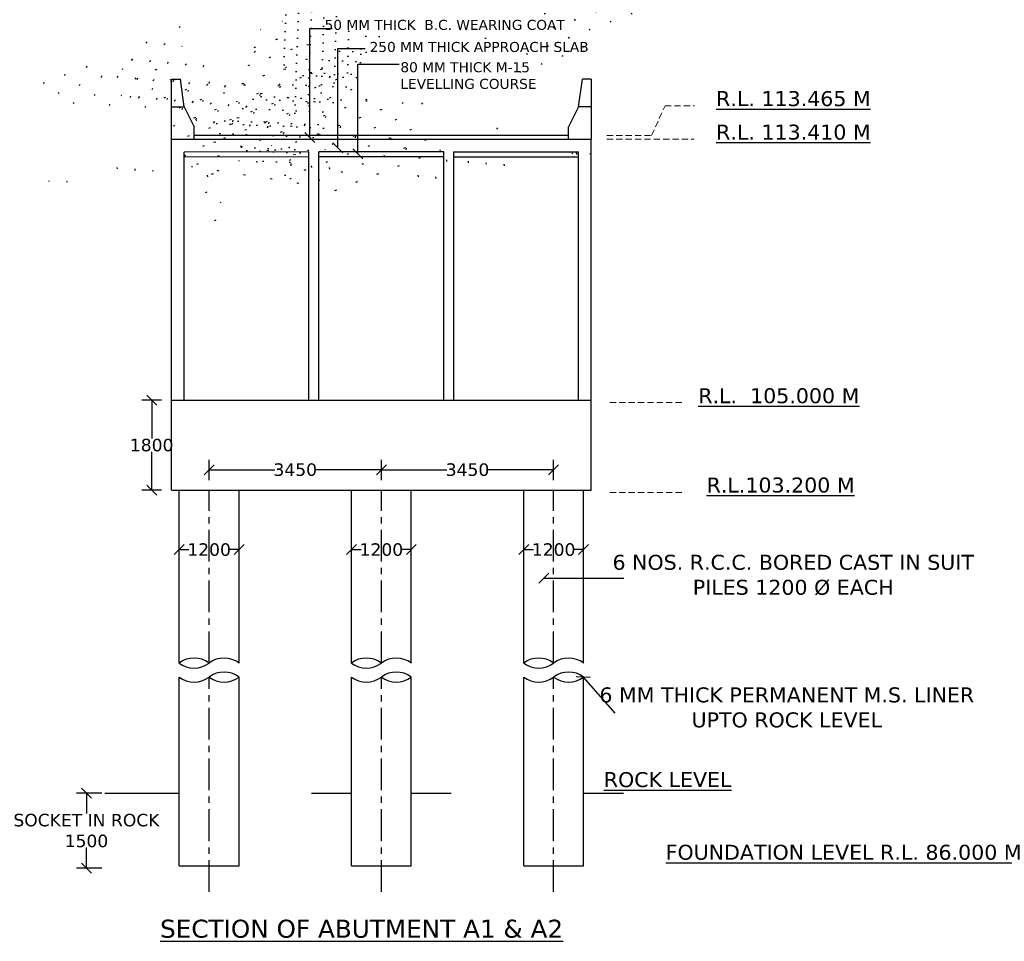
# Model space of a CAD drawing. Header units: millimetres. Extents: x -7746077780 to -3844657605, y -13315294818 to -6656873469.
# Tile 7 of 129: x -3872778686 to -3872758968, y -6657952265 to -6657933817. Entities that reach past the tile are written whole.
import ezdxf

# ---------------------------------------------------------------- set-up
doc = ezdxf.new("R2010")
doc.units = ezdxf.units.MM
doc.header["$MEASUREMENT"] = 0
doc.header["$PDMODE"] = 2
doc.linetypes.add('CENTER', pattern=[50.800000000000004, 31.75, -6.35, 6.35, -6.35])
doc.linetypes.add('HIDDEN', pattern=[0.375, 0.25, -0.125])
doc.layers.add('TEX', color=6, linetype='Continuous')
doc.layers.add('TEXT', color=7, linetype='Continuous')
doc.styles.get("Standard").update_dxf_attribs({"font": 'verdana.ttf', "height": 250})
doc.dimstyles.new('ISO-25', dxfattribs={"dimtxt": 250, "dimasz": 200, "dimexe": 200, "dimexo": 200, "dimgap": 0.02, "dimtad": 0, "dimtih": 1, "dimtoh": 1, "dimdec": 0, "dimdsep": 46, "dimtxsty": 'Standard', "dimblk": 'OBLIQUE', "dimcen": 150, "dimclrd": 1, "dimclre": 1, "dimclrt": 1, "dimadec": 0, "dimazin": 0, "dimtfac": 1, "dimtdec": 0, "dimtmove": 2, "dimatfit": 3, "dimldrblk": 'OBLIQUE', "dimfxl": 0, "dimarcsym": 0})
pattern_1 = [(49.99999999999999, (-433811.5248508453, -541574.7732143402), (358.6300913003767, -31.37606749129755), [37.5, -412.5]), (355, (-433811.5248508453, -541574.7732143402), (-69.3756668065, 376.0960668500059), [30, -330]), (100.4514, (-433781.6390109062, -541577.38788414), (289.2546908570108, 344.7197710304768), [31.8700949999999, -350.5710559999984]), (46.18420000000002, (-433811.5248508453, -541474.7732143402), (533.6205243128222, -82.75950716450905), [56.24999999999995, -618.7499999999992]), (96.63559999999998, (-433767.0564785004, -541481.6698675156), (467.3313527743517, 487.0589354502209), [47.80514399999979, -525.8564999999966]), (351.1842, (-433811.5248508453, -541474.7732143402), (467.3309725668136, 487.0593004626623), [45, -495]), (21, (-433761.5248508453, -541499.7732143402), (298.4535260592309, -201.3094453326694), [37.5, -412.5]), (326.0000000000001, (-433761.5248508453, -541499.7732143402), (121.6576659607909, 362.5750225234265), [30, -330]), (71.4514, (-433736.6537342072, -541516.5490169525), (420.111314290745, 161.2652483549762), [31.870095, -350.571056]), (37.50000000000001, (-433811.5248508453, -541574.7732143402), (6.079927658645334, 166.4469269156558), [0, -326, 0, -335, 0, -331.25]), (7.499999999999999, (-433811.5248508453, -541574.7732143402), (131.5347687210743, 197.2058559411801), [0, -191, 0, -318.5, 0, -126.25]), (327.5, (-433923.0248508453, -541574.7732143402), (266.9112180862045, -11.2774358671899), [0, -125, 0, -390, 0, -517.5]), (317.5, (-433973.0248508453, -541574.7732143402), (291.5930846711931, 50.05249116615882), [0, -162.5, 0, -259, 0, -367.5])]

# ---------------------------------------------------------------- blocks, each defined once
blk = doc.blocks.new('_Oblique')
at = {"color": 0, "linetype": 'ByBlock', "lineweight": -2}
blk.add_line((-0.5, -0.5), (0.5, 0.5), dxfattribs=at)
blk = doc.blocks.new('*D339')
at = {"layer": 'Defpoints', "color": 0, "ltscale": 20, "transparency": 16777216}
for p in [(-3872775493.247979, -6657944425.513885), (-3872774293.24798, -6657944425.513883), (-3872774293.24798, -6657944425.513884)]:
    blk.add_point(p, dxfattribs=at)
at = {"layer": 'TEX', "color": 1, "lineweight": -2, "ltscale": 20, "transparency": 16777216}
for p, q in [((-3872775493.247979, -6657944225.513885), (-3872775493.247979, -6657944225.513883)), ((-3872774293.24798, -6657944225.513884), (-3872774293.24798, -6657944225.513883)), ((-3872775493.247979, -6657944425.513883), (-3872775295.803238, -6657944425.513883)), ((-3872774293.24798, -6657944425.513883), (-3872774490.69272, -6657944425.513883))]:
    blk.add_line(p, q, dxfattribs=at)
at = {"layer": 'TEX', "color": 1, "lineweight": -2, "ltscale": 20, "transparency": 16777216, "xscale": 200, "yscale": 200, "zscale": 200, "rotation": 180}
blk.add_blockref('_Oblique', (-3872775493.247979, -6657944425.513883), dxfattribs=at)
at = {"layer": 'TEX', "color": 1, "lineweight": -2, "ltscale": 20, "transparency": 16777216, "xscale": 200, "yscale": 200, "zscale": 200}
blk.add_blockref('_Oblique', (-3872774293.24798, -6657944425.513883), dxfattribs=at)
at = {"layer": 'TEX', "color": 1, "ltscale": 20, "transparency": 16777216, "insert": (-3872774893.247979, -6657944425.513883), "char_height": 250, "attachment_point": 5}
blk.add_mtext('1200', dxfattribs=at)
blk = doc.blocks.new('*D340')
at = {"layer": 'Defpoints', "color": 0, "ltscale": 20, "transparency": 16777216}
for p in [(-3872768593.247978, -6657944425.513883), (-3872768593.247978, -6657944425.513884), (-3872767393.247979, -6657944425.513885)]:
    blk.add_point(p, dxfattribs=at)
at = {"layer": 'TEX', "color": 1, "lineweight": -2, "ltscale": 20, "transparency": 16777216}
for p, q in [((-3872768593.247978, -6657944225.513884), (-3872768593.247978, -6657944225.513883)), ((-3872767393.247979, -6657944225.513885), (-3872767393.247979, -6657944225.513883)), ((-3872768593.247978, -6657944425.513883), (-3872768395.803237, -6657944425.513883)), ((-3872767393.247979, -6657944425.513883), (-3872767590.69272, -6657944425.513883))]:
    blk.add_line(p, q, dxfattribs=at)
at = {"layer": 'TEX', "color": 1, "lineweight": -2, "ltscale": 20, "transparency": 16777216, "xscale": 200, "yscale": 200, "zscale": 200, "rotation": 180}
blk.add_blockref('_Oblique', (-3872768593.247978, -6657944425.513883), dxfattribs=at)
at = {"layer": 'TEX', "color": 1, "lineweight": -2, "ltscale": 20, "transparency": 16777216, "xscale": 200, "yscale": 200, "zscale": 200}
blk.add_blockref('_Oblique', (-3872767393.247979, -6657944425.513883), dxfattribs=at)
at = {"layer": 'TEX', "color": 1, "ltscale": 20, "transparency": 16777216, "insert": (-3872767993.247979, -6657944425.513883), "char_height": 250, "attachment_point": 5}
blk.add_mtext('1200', dxfattribs=at)
blk = doc.blocks.new('*D341')
at = {"layer": 'Defpoints', "color": 0, "ltscale": 20, "transparency": 16777216}
for p in [(-3872772043.247977, -6657944425.513882), (-3872772043.247977, -6657944425.513883), (-3872770843.247978, -6657944425.513884)]:
    blk.add_point(p, dxfattribs=at)
at = {"layer": 'TEX', "color": 1, "lineweight": -2, "ltscale": 20, "transparency": 16777216}
for p, q in [((-3872772043.247977, -6657944225.513883), (-3872772043.247977, -6657944225.513882)), ((-3872770843.247978, -6657944225.513884), (-3872770843.247978, -6657944225.513882)), ((-3872772043.247977, -6657944425.513882), (-3872771845.803236, -6657944425.513882)), ((-3872770843.247978, -6657944425.513882), (-3872771040.692719, -6657944425.513882))]:
    blk.add_line(p, q, dxfattribs=at)
at = {"layer": 'TEX', "color": 1, "lineweight": -2, "ltscale": 20, "transparency": 16777216, "xscale": 200, "yscale": 200, "zscale": 200, "rotation": 180}
blk.add_blockref('_Oblique', (-3872772043.247977, -6657944425.513882), dxfattribs=at)
at = {"layer": 'TEX', "color": 1, "lineweight": -2, "ltscale": 20, "transparency": 16777216, "xscale": 200, "yscale": 200, "zscale": 200}
blk.add_blockref('_Oblique', (-3872770843.247978, -6657944425.513882), dxfattribs=at)
at = {"layer": 'TEX', "color": 1, "ltscale": 20, "transparency": 16777216, "insert": (-3872771443.247977, -6657944425.513882), "char_height": 250, "attachment_point": 5}
blk.add_mtext('1200', dxfattribs=at)
blk = doc.blocks.new('*D342')
at = {"layer": 'Defpoints', "color": 0, "ltscale": 20, "transparency": 16777216}
for p in [(-3872775643.247975, -6657941433.816735), (-3872776043.247979, -6657943233.816733), (-3872775643.247977, -6657943233.816733)]:
    blk.add_point(p, dxfattribs=at)
at = {"layer": 'TEX', "color": 1, "lineweight": -2, "ltscale": 20, "transparency": 16777216}
for p, q in [((-3872775843.247975, -6657941433.816735), (-3872776243.247979, -6657941433.816735)), ((-3872776043.247979, -6657941433.816735), (-3872776043.247979, -6657942203.088205)), ((-3872776043.247979, -6657943233.816733), (-3872776043.247979, -6657942464.545263)), ((-3872775843.247977, -6657943233.816733), (-3872776243.247979, -6657943233.816733))]:
    blk.add_line(p, q, dxfattribs=at)
at = {"layer": 'TEX', "color": 1, "lineweight": -2, "ltscale": 20, "transparency": 16777216, "xscale": 200, "yscale": 200, "zscale": 200}
for p, rotation in [((-3872776043.247979, -6657941433.816735), 90), ((-3872776043.247979, -6657943233.816733), 270)]:
    blk.add_blockref('_Oblique', p, dxfattribs=dict(at, rotation=rotation))
at = {"layer": 'TEX', "color": 1, "ltscale": 20, "transparency": 16777216, "insert": (-3872776043.247978, -6657942333.816735), "char_height": 250, "attachment_point": 5}
blk.add_mtext('1800', dxfattribs=at)
blk = doc.blocks.new('*D343')
at = {"layer": 'Defpoints', "color": 0, "ltscale": 20, "transparency": 16777216}
for p in [(-3872771443.247977, -6657942825.513885), (-3872774893.247979, -6657943233.816733), (-3872771443.247977, -6657943233.816735)]:
    blk.add_point(p, dxfattribs=at)
at = {"layer": 'TEX', "color": 1, "lineweight": -2, "ltscale": 20, "transparency": 16777216}
for p, q in [((-3872774893.247979, -6657943033.816733), (-3872774893.247979, -6657942625.513885)), ((-3872771443.247977, -6657943033.816735), (-3872771443.247977, -6657942625.513885)), ((-3872774893.247979, -6657942825.513885), (-3872773580.121571, -6657942825.513885)), ((-3872771443.247977, -6657942825.513885), (-3872772756.374385, -6657942825.513885))]:
    blk.add_line(p, q, dxfattribs=at)
at = {"layer": 'TEX', "color": 1, "lineweight": -2, "ltscale": 20, "transparency": 16777216, "xscale": 200, "yscale": 200, "zscale": 200, "rotation": 180}
blk.add_blockref('_Oblique', (-3872774893.247979, -6657942825.513885), dxfattribs=at)
at = {"layer": 'TEX', "color": 1, "lineweight": -2, "ltscale": 20, "transparency": 16777216, "xscale": 200, "yscale": 200, "zscale": 200}
blk.add_blockref('_Oblique', (-3872771443.247977, -6657942825.513885), dxfattribs=at)
at = {"layer": 'TEX', "color": 1, "ltscale": 20, "transparency": 16777216, "insert": (-3872773168.247978, -6657942825.513885), "char_height": 250, "attachment_point": 5}
blk.add_mtext('3450', dxfattribs=at)
blk = doc.blocks.new('*D344')
at = {"layer": 'Defpoints', "color": 0, "ltscale": 20, "transparency": 16777216}
for p in [(-3872767993.247979, -6657942825.513885), (-3872771443.247977, -6657943233.816735), (-3872767993.247979, -6657943233.816733)]:
    blk.add_point(p, dxfattribs=at)
at = {"layer": 'TEX', "color": 1, "lineweight": -2, "ltscale": 20, "transparency": 16777216}
for p, q in [((-3872771443.247977, -6657943033.816735), (-3872771443.247977, -6657942625.513885)), ((-3872767993.247979, -6657943033.816733), (-3872767993.247979, -6657942625.513885)), ((-3872771443.247977, -6657942825.513885), (-3872770130.121571, -6657942825.513885)), ((-3872767993.247979, -6657942825.513885), (-3872769306.374385, -6657942825.513885))]:
    blk.add_line(p, q, dxfattribs=at)
at = {"layer": 'TEX', "color": 1, "lineweight": -2, "ltscale": 20, "transparency": 16777216, "xscale": 200, "yscale": 200, "zscale": 200, "rotation": 180}
blk.add_blockref('_Oblique', (-3872771443.247977, -6657942825.513885), dxfattribs=at)
at = {"layer": 'TEX', "color": 1, "lineweight": -2, "ltscale": 20, "transparency": 16777216, "xscale": 200, "yscale": 200, "zscale": 200}
blk.add_blockref('_Oblique', (-3872767993.247979, -6657942825.513885), dxfattribs=at)
at = {"layer": 'TEX', "color": 1, "ltscale": 20, "transparency": 16777216, "insert": (-3872769718.247978, -6657942825.513885), "char_height": 250, "attachment_point": 5}
blk.add_mtext('3450', dxfattribs=at)
blk = doc.blocks.new('*D350')
at = {"layer": 'Defpoints', "color": 0, "ltscale": 20, "transparency": 16777216}
for p in [(-3872777349.683485, -6657949299.457409), (-3872776842.383484, -6657949299.457409), (-3872776842.383485, -6657950799.457408)]:
    blk.add_point(p, dxfattribs=at)
at = {"layer": 'TEX', "color": 1, "lineweight": -2, "ltscale": 20, "transparency": 16777216}
for p, q in [((-3872777042.383484, -6657949299.457409), (-3872777549.683485, -6657949299.457409)), ((-3872777349.683485, -6657949299.457409), (-3872777349.683485, -6657949708.380771)), ((-3872777349.683485, -6657950799.457408), (-3872777349.683485, -6657950390.534045)), ((-3872777042.383485, -6657950799.457408), (-3872777549.683485, -6657950799.457408))]:
    blk.add_line(p, q, dxfattribs=at)
at = {"layer": 'TEX', "color": 1, "lineweight": -2, "ltscale": 20, "transparency": 16777216, "xscale": 200, "yscale": 200, "zscale": 200}
for p, rotation in [((-3872777349.683485, -6657949299.457409), 90), ((-3872777349.683485, -6657950799.457408), 270)]:
    blk.add_blockref('_Oblique', p, dxfattribs=dict(at, rotation=rotation))
at = {"layer": 'TEX', "color": 1, "ltscale": 20, "transparency": 16777216, "insert": (-3872777349.683484, -6657950049.457409), "char_height": 250, "attachment_point": 5}
blk.add_mtext('SOCKET IN ROCK\\P1500', dxfattribs=at)

msp = doc.modelspace()

# ---------------------------------------------------------------- hatches: boundary and pattern name
at = {"layer": 'TEX', "ltscale": 20}
h = msp.add_hatch(dxfattribs=at)
h.set_pattern_fill('AR-CONC', color=240, scale=50, style=0)
h.set_pattern_definition(pattern_1)
h.paths.add_polyline_path([(-3872772893.247979, -6657936560.15819), (-3872772893.247978, -6657936460.15819), (-3872775393.247974, -6657936466.778666), (-3872775393.247973, -6657936566.778665)])
h = msp.add_hatch(dxfattribs=at)
h.set_pattern_fill('AR-CONC', color=240, scale=50, style=0)
h.set_pattern_definition([(49.99999999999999, (-433794.5248508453, -541574.7732143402), (358.6300913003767, -31.37606749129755), [37.5, -412.5]), (355, (-433794.5248508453, -541574.7732143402), (-69.3756668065, 376.0960668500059), [30, -330]), (100.4514, (-433764.6390109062, -541577.38788414), (289.2546908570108, 344.7197710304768), [31.8700949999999, -350.5710559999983]), (46.18420000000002, (-433794.5248508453, -541474.7732143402), (533.6205243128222, -82.75950716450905), [56.24999999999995, -618.7499999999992]), (96.63559999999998, (-433750.0564785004, -541481.6698675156), (467.3313527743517, 487.0589354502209), [47.80514399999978, -525.8564999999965]), (351.1842, (-433794.5248508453, -541474.7732143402), (467.3309725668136, 487.0593004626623), [45, -495]), (21, (-433744.5248508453, -541499.7732143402), (298.4535260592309, -201.3094453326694), [37.5, -412.5]), (326.0000000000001, (-433744.5248508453, -541499.7732143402), (121.6576659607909, 362.5750225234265), [30, -330]), (71.4514, (-433719.6537342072, -541516.5490169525), (420.111314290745, 161.2652483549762), [31.870095, -350.571056]), (37.50000000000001, (-433794.5248508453, -541574.7732143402), (6.079927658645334, 166.4469269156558), [0, -326, 0, -335, 0, -331.25]), (7.499999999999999, (-433794.5248508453, -541574.7732143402), (131.5347687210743, 197.2058559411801), [0, -191, 0, -318.5, 0, -126.25]), (327.5, (-433906.0248508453, -541574.7732143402), (266.9112180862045, -11.2774358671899), [0, -125, 0, -390, 0, -517.5]), (317.5, (-433956.0248508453, -541574.7732143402), (291.5930846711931, 50.05249116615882), [0, -162.5, 0, -259, 0, -367.5])])
h.paths.add_polyline_path([(-3872770160.247974, -6657936460.158191), (-3872772693.247975, -6657936460.158189), (-3872772693.247975, -6657936560.158189), (-3872770160.247974, -6657936560.158192)])
h = msp.add_hatch(dxfattribs=at)
h.set_pattern_fill('AR-CONC', color=240, scale=50, style=0)
h.set_pattern_definition(pattern_1)
h.paths.add_polyline_path([(-3872767443.247981, -6657936460.158188), (-3872769977.247975, -6657936460.15819), (-3872769977.247975, -6657936560.158192), (-3872767443.247981, -6657936560.158192)])

# ---------------------------------------------------------------- linework, layer by layer
at = {"color": 240}
for p, q in [((-3872775643.247975, -6657936210.270738), (-3872775643.247975, -6657935010.270738)), ((-3872775643.247975, -6657935010.270738), (-3872775468.247975, -6657935010.270738)), ((-3872775393.247975, -6657935560.270738), (-3872775468.247975, -6657935010.270738)), ((-3872767493.247973, -6657935560.270738), (-3872767418.247973, -6657935010.270738)), ((-3872767243.247973, -6657935010.270738), (-3872767418.247973, -6657935010.270738)), ((-3872775643.247975, -6657935560.270738), (-3872775393.247975, -6657935560.270738)), ((-3872775393.247975, -6657935560.270738), (-3872775193.247975, -6657935960.270738)), ((-3872767493.247973, -6657935560.270738), (-3872767693.247973, -6657935960.270738)), ((-3872767243.247973, -6657935560.270738), (-3872767493.247973, -6657935560.270738)), ((-3872775193.247975, -6657936210.270738), (-3872775193.247975, -6657935960.270738)), ((-3872767693.247973, -6657936210.270738), (-3872767693.247973, -6657935960.270738)), ((-3872775643.247979, -6657943233.816733), (-3872775643.247975, -6657936210.270738)), ((-3872775643.247975, -6657936210.270738), (-3872775193.247975, -6657936210.270738)), ((-3872775643.247974, -6657936210.270738), (-3872767243.247974, -6657936210.270738)), ((-3872767693.247973, -6657936135.270735), (-3872775193.247975, -6657936135.270738)), ((-3872767243.247977, -6657943233.816733), (-3872767243.247972, -6657936210.270735)), ((-3872772893.247978, -6657936459.786473), (-3872775393.247975, -6657936466.406948)), ((-3872772893.247978, -6657936460.15819), (-3872775393.247975, -6657936466.778665)), ((-3872775393.247974, -6657941440.437208), (-3872775393.247974, -6657936466.406948)), ((-3872772893.247978, -6657941433.816734), (-3872772893.247978, -6657936459.786474)), ((-3872772693.247977, -6657941433.816734), (-3872772693.247975, -6657936459.786474)), ((-3872770518.718323, -6657936459.786474), (-3872772693.247975, -6657936459.786473)), ((-3872770193.247975, -6657936460.158191), (-3872772693.247975, -6657936460.15819)), ((-3872770193.247977, -6657941433.816735), (-3872770193.247974, -6657936460.158191)), ((-3872769993.247977, -6657941433.816735), (-3872769993.247975, -6657936460.158191)), ((-3872769993.247975, -6657936460.15819), (-3872767493.247981, -6657936460.158189)), ((-3872767493.24798, -6657941440.437208), (-3872767493.247981, -6657936460.158189)), ((-3872772893.247978, -6657936560.15819), (-3872775393.247975, -6657936566.778665)), ((-3872770193.247974, -6657936560.158192), (-3872772693.247975, -6657936560.15819)), ((-3872769993.247978, -6657936560.158192), (-3872767493.247981, -6657936560.158191))]:
    msp.add_line(p, q, dxfattribs=at)
at = {"color": 240, "linetype": 'Continuous', "ltscale": 0.05}
for p, q in [((-3872767243.247977, -6657942583.816733), (-3872767243.247976, -6657941433.816735)), ((-3872775493.247979, -6657946695.513884), (-3872775493.247979, -6657943233.816733)), ((-3872774293.24798, -6657946695.513887), (-3872774293.247979, -6657943233.816733)), ((-3872772043.247977, -6657946695.513886), (-3872772043.247977, -6657943233.816732)), ((-3872770843.247977, -6657946695.513883), (-3872770843.247977, -6657943233.816732)), ((-3872768593.247979, -6657946695.513887), (-3872768593.247979, -6657943233.816733)), ((-3872767393.247979, -6657946695.513884), (-3872767393.247979, -6657943233.816733)), ((-3872775493.24798, -6657950753.816734), (-3872775493.247979, -6657946975.513885)), ((-3872774293.24798, -6657950753.816734), (-3872774293.24798, -6657946975.513885)), ((-3872772043.247977, -6657950753.816734), (-3872772043.247976, -6657946975.513885)), ((-3872770843.247977, -6657950753.816734), (-3872770843.247976, -6657946975.513885)), ((-3872768593.247979, -6657950753.816734), (-3872768593.247978, -6657946975.513885)), ((-3872767393.247979, -6657950753.816734), (-3872767393.247979, -6657946975.513885))]:
    msp.add_line(p, q, dxfattribs=at)
at = {"layer": 'TEX', "ltscale": 30}
msp.add_line((-3872767243.247973, -6657935010.270738), (-3872767243.247974, -6657936210.270738), dxfattribs=at)
at = {"layer": 'TEX', "color": 240, "ltscale": 20}
for p, q in [((-3872775643.247975, -6657941433.816735), (-3872767243.247976, -6657941433.816735)), ((-3872775643.247979, -6657943233.816733), (-3872767243.247977, -6657943233.816733)), ((-3872776978.378993, -6657949299.457408), (-3872775493.247979, -6657949299.457409)), ((-3872772843.247976, -6657949299.457409), (-3872772043.247977, -6657949299.457408)), ((-3872770843.247977, -6657949299.457408), (-3872770043.24798, -6657949299.457408)), ((-3872767393.247979, -6657949299.457407), (-3872766592.59024, -6657949299.457409)), ((-3872775493.24798, -6657950753.816734), (-3872774293.247981, -6657950753.816735)), ((-3872772043.247977, -6657950753.816734), (-3872770843.247977, -6657950753.816735)), ((-3872768593.247979, -6657950753.816734), (-3872767393.24798, -6657950753.816735))]:
    msp.add_line(p, q, dxfattribs=at)
at = {"layer": 'TEX', "color": 4, "linetype": 'CENTER', "ltscale": 20}
for p, q in [((-3872774893.24798, -6657946695.513886), (-3872774893.247979, -6657943233.816733)), ((-3872771443.247977, -6657946695.513885), (-3872771443.247977, -6657943233.816732)), ((-3872767993.247979, -6657946695.513886), (-3872767993.247979, -6657943233.816733)), ((-3872774893.24798, -6657951273.816734), (-3872774893.24798, -6657946975.513883)), ((-3872771443.247977, -6657951273.816734), (-3872771443.247976, -6657946975.513883)), ((-3872767993.247979, -6657951273.816734), (-3872767993.247979, -6657946975.513883))]:
    msp.add_line(p, q, dxfattribs=at)
at = {"layer": 'TEX', "color": 240, "ltscale": 20}
for centre, start, end in [((-3872775193.247978, -6657946295.810338), 233.1096992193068, 306.8903007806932), ((-3872775193.247978, -6657947095.217433), 53.10972106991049, 126.8902789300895), ((-3872774593.247982, -6657947095.217433), 52.76006740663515, 126.8902789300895), ((-3872771743.247974, -6657946295.810338), 233.1096992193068, 306.8903007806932), ((-3872771743.247974, -6657947095.217433), 53.10972106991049, 126.8902789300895), ((-3872771143.247978, -6657947095.217433), 52.76006740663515, 126.8902789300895), ((-3872768293.247977, -6657946295.810338), 233.1096992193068, 306.8903007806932), ((-3872768293.247977, -6657947095.217433), 53.10972106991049, 126.8902789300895), ((-3872767693.247981, -6657947095.217433), 52.76006740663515, 126.8902789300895), ((-3872774593.247982, -6657947375.217431), 53.10964456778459, 126.8903554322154), ((-3872771143.247978, -6657947375.217431), 53.10964456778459, 126.8903554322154), ((-3872767693.247981, -6657947375.217431), 53.10964456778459, 126.8903554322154), ((-3872775193.247978, -6657946575.810906), 233.1096445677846, 306.8903554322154), ((-3872774593.247982, -6657946575.810336), 233.1096992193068, 306.8903007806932), ((-3872771743.247974, -6657946575.810906), 233.1096445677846, 306.8903554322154), ((-3872771143.247978, -6657946575.810336), 233.1096992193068, 306.8903007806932), ((-3872768293.247977, -6657946575.810906), 233.1096445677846, 306.8903554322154), ((-3872767693.247981, -6657946575.810336), 233.1096992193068, 306.8903007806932)]:
    msp.add_arc(centre, 499.7628690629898, start, end, dxfattribs=at)
at = {"layer": 'TEXT', "color": 2, "linetype": 'HIDDEN', "lineweight": 13, "ltscale": 500}
for p, q in [((-3872766926.004393, -6657936210.270735), (-3872765176.78555, -6657936210.270735)), ((-3872766866.336832, -6657941479.457408), (-3872765382.916682, -6657941479.457408)), ((-3872766866.336832, -6657943279.457408), (-3872765382.916682, -6657943279.457408)), ((-3872768582.973682, -6657950753.816734), (-3872767467.940492, -6657950753.816734))]:
    msp.add_line(p, q, dxfattribs=at)
msp.add_lwpolyline([(-3872766926.004394, -6657936135.112865), (-3872766032.093036, -6657936135.112865), (-3872765762.093036, -6657935539.732719), (-3872765172.093036, -6657935539.732719)], dxfattribs=at)

# ---------------------------------------------------------------- texts
at = {"layer": 'TEX', "color": 1, "ltscale": 20, "char_height": 300, "attachment_point": 5}
for s, insert in [('{\\LR.L. 113.465 M}', (-3872763191.859301, -6657935399.180744)), ('{\\LR.L. 113.410 M}', (-3872763191.859301, -6657936069.71876)), ('{\\LR.L.  105.000 M}', (-3872763484.192312, -6657941346.44615)), ('{\\LR.L.103.200 M}', (-3872763448.166087, -6657943134.498763)), ('{\\LROCK LEVEL }', (-3872765709.970792, -6657949031.154556)), ('{\\LFOUNDATION LEVEL R.L. 86.000 M}', (-3872762185.741048, -6657950485.513884))]:
    msp.add_mtext(s, dxfattribs=dict(at, insert=insert))
for s, insert, width in [('6 NOS. R.C.C. BORED CAST IN SUIT PILES 1200 %%C EACH', (-3872763195.433239, -6657944935.513881), 7247.373505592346), ('6 MM THICK PERMANENT M.S. LINER UPTO ROCK LEVEL', (-3872763323.67203, -6657947585.513881), 7664.227442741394)]:
    msp.add_mtext(s, dxfattribs=dict(at, insert=insert, width=width))
at = {"layer": 'TEXT', "color": 6, "char_height": 200}
for s, insert, width, attachment_point in [('50 MM THICK  B.C. WEARING COAT', (-3872770175.275931, -6657933820.677097), 5099.898213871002, 2), ('250 MM THICK APPROACH SLAB', (-3872769485.555246, -6657934262.504818), 5099.898213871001, 2), ('80 MM THICK M-15 \\PLEVELLING COURSE', (-3872771062.009168, -6657934667.959735), 12720.00000000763, 1)]:
    msp.add_mtext(s, dxfattribs=dict(at, insert=insert, width=width, attachment_point=attachment_point))
at = {"layer": 'TEXT', "color": 191, "insert": (-3872771839.708642, -6657951833.074306), "char_height": 360, "width": 23232.62043682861, "attachment_point": 2}
msp.add_mtext('{\\LSECTION OF ABUTMENT A1 & A2}', dxfattribs=at)

# ---------------------------------------------------------------- dimensions: what is measured, and where the dimension line sits
at = {"layer": 'TEX', "color": 240, "ltscale": 20}
for base, p1, p2, angle, picture, middle in [((-3872776043.247979, -6657943233.816733), (-3872775643.247975, -6657941433.816735), (-3872775643.247977, -6657943233.816733), 90, '*D342', (-3872776043.247978, -6657942333.816735)), ((-3872772043.247977, -6657944425.513882), (-3872770843.247978, -6657944425.513884), (-3872772043.247977, -6657944425.513883), 180, '*D341', (-3872771443.247977, -6657944425.513882)), ((-3872768593.247978, -6657944425.513883), (-3872767393.247979, -6657944425.513885), (-3872768593.247978, -6657944425.513884), 180, '*D340', (-3872767993.247979, -6657944425.513883))]:
    dim = msp.add_linear_dim(base=base, p1=p1, p2=p2, angle=angle, dimstyle='ISO-25', dxfattribs=at)
    dim.commit()
    dim.dimension.update_dxf_attribs({"geometry": picture, "text_midpoint": middle})
for base, p1, p2, picture, middle in [((-3872771443.247977, -6657942825.513885), (-3872774893.247979, -6657943233.816733), (-3872771443.247977, -6657943233.816735), '*D343', (-3872773168.247978, -6657942825.513885)), ((-3872767993.247979, -6657942825.513885), (-3872771443.247977, -6657943233.816735), (-3872767993.247979, -6657943233.816733), '*D344', (-3872769718.247978, -6657942825.513885)), ((-3872774293.24798, -6657944425.513883), (-3872775493.247979, -6657944425.513885), (-3872774293.24798, -6657944425.513884), '*D339', (-3872774893.247979, -6657944425.513883))]:
    dim = msp.add_linear_dim(base=base, p1=p1, p2=p2, dimstyle='ISO-25', dxfattribs=at)
    dim.commit()
    dim.dimension.update_dxf_attribs({"geometry": picture, "text_midpoint": middle})
at = {"layer": 'TEX', "color": 1, "ltscale": 20}
dim = msp.add_linear_dim(base=(-3872777349.683485, -6657949299.457409), p1=(-3872776842.383485, -6657950799.457408), p2=(-3872776842.383484, -6657949299.457409), angle=90, text='SOCKET IN ROCK\\P<>', dimstyle='ISO-25', dxfattribs=at)
dim.commit()
dim.dimension.update_dxf_attribs({"geometry": '*D350', "text_midpoint": (-3872777349.683484, -6657950049.457409)})

# ---------------------------------------------------------------- leaders
at = {"layer": 'TEX', "ltscale": 20}
for points in [[(-3872772875.619659, -6657936175.235577), (-3872772875.619659, -6657933990.677097), (-3872772425.619659, -6657933990.677097)], [(-3872772315.940516, -6657936381.208051), (-3872772315.940516, -6657934393.993656), (-3872771766.087251, -6657934393.993656)], [(-3872771915.826273, -6657936500.359818), (-3872771915.826273, -6657934707.504628), (-3872771088.810442, -6657934707.504628)]]:
    msp.add_leader(points, dimstyle='ISO-25', override={"dimgap": 0.02, "dimtad": 0}, dxfattribs=at)
at = {"layer": 'TEX', "color": 240, "ltscale": 20}
for points in [[(-3872768189.693621, -6657944995.513881), (-3872766590.475338, -6657944995.513881)], [(-3872767403.039278, -6657946978.103726), (-3872766767.822743, -6657947696.646657)]]:
    msp.add_leader(points, dimstyle='ISO-25', override={"dimgap": 0.02, "dimtad": 0}, dxfattribs=at)

doc.saveas('drawing.dxf')
